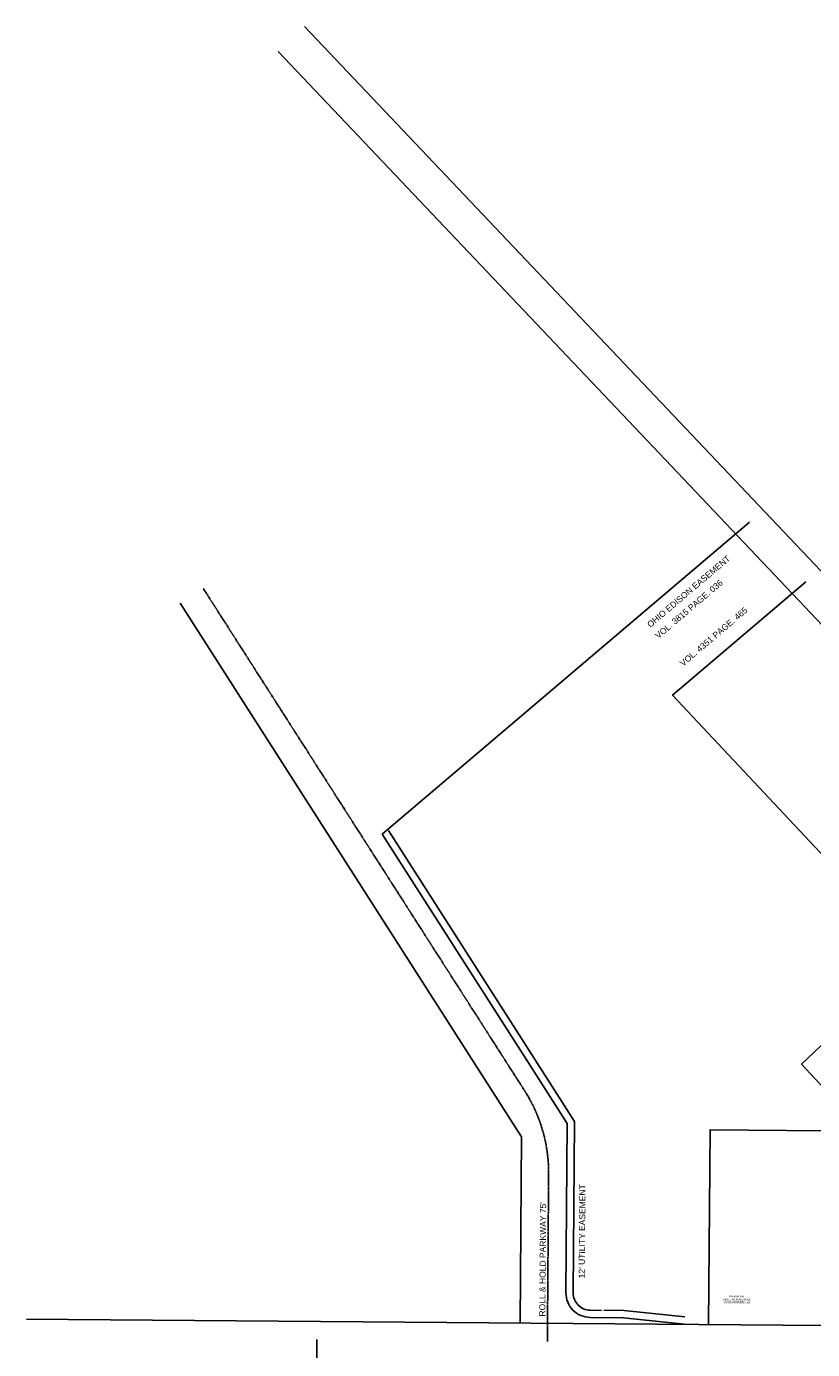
# Model space of a CAD drawing. Header units: feet. Extents: x 2243518 to 2247958, y 594514 to 598416.
# Tile 7 of 13: x 2243519 to 2244812, y 596241 to 598416. Entities that reach past the tile are written whole.
import ezdxf

# ---------------------------------------------------------------- set-up
doc = ezdxf.new("R2010")
doc.units = ezdxf.units.FT
doc.header["$MEASUREMENT"] = 0
doc.linetypes.add('CL', pattern=[2, 0.3, -0.15, 1.4, -0.15])
doc.layers.add('0_Mview', color=8, linetype='Continuous', plot=False)
for name, color, linetype in [('DV_X_Property_Line', 7, 'Continuous'), ('DV_X_Text', 7, 'Continuous'), ('RW_X_CL', 6, 'CL'), ('RW_X_Esmt_U', 6, 'esmtutilityex'), ('RW_X_Fee_RW', 6, 'rwex2')]:
    doc.layers.add(name, color=color, linetype=linetype)
doc.styles.get("Standard").update_dxf_attribs({"font": 'arial.ttf'})
doc.styles.add('Straight-Normal', font='font30.shx', dxfattribs={"height": 0.14})
doc.styles.add('Straight_Normal', font='font30.shx', dxfattribs={"height": 0.14})
doc.styles.add('X_Straight_Normal', font='calibril.ttf', dxfattribs={"height": 0.14})
doc.linetypes.add('esmtutilityex', pattern='A,0.85,-0.25,0.85,-0.25,0.85,-0.25,["U",Straight-Normal,S=1,R=0,X=-0.05,Y=-0.07],-0.25,0.85,-0.25', length=4.65)
doc.linetypes.add('rwex2', pattern='A,0.85,-0.25,0.85,-0.25,0.85,-0.45,["Ex R/W",Straight-Normal,S=1,R=0,X=-0.36,Y=-0.07],-0.45,0.85,-0.25', length=5.05)

msp = doc.modelspace()

# ---------------------------------------------------------------- linework, layer by layer
at = {"layer": 'DV_X_Property_Line'}
msp.add_line((2244104.1, 597088.1), (2244708.2, 597601.6), dxfattribs=at)
at = {"layer": 'DV_X_Property_Line', "flags": 128}
for points in [[(2244801.3, 597503.5), (2244581.9, 597317), (2244983, 596889.4), (2244794.2, 596710.1), (2244896.4, 596600.2), (2244643.5, 596602.2), (2244641, 596282.2)], [(2243996.6, 596257.3), (2243996.3, 596227.3), (2243994.9, 596048.8), (2244068.6, 595984.2), (2244098.9, 596035.1), (2244143.7, 596048.1), (2244227.1, 596047.5), (2244291, 596062.3), (2244345.3, 596097.2), (2244386.3, 596130), (2244413.6, 596195.7), (2244647.1, 596222.2), (2244661.3, 596222)]]:
    msp.add_lwpolyline(points, dxfattribs=at)
at = {"layer": 'RW_X_CL', "elevation": 1045.4, "flags": 128}
msp.add_lwpolyline([(2244375.8, 596254.3), (2244377.9, 596529.6, 0.145348), (2244338.5, 596666.3), (2243809.7, 597492.3)], format="xyb", dxfattribs=at)
at = {"layer": 'RW_X_Esmt_U', "elevation": 1045.4}
msp.add_lwpolyline([(2244114.2, 597094.5), (2244367.4, 596699.1), (2244420.6, 596615.9), (2244418.4, 596334, 0.414214), (2244446.2, 596305.7), (2244501.7, 596305.3), (2244602.2, 596294.5)], format="xyb", dxfattribs=at)
at = {"layer": 'RW_X_Fee_RW', "flags": 128}
for points in [[(2245777.1, 596273.2), (2245734.6, 596375.9, 0.09196), (2245349.3, 596969.5), (2244623.4, 597734.6), (2243976.4, 598416.5)], [(2245711.9, 596273.8), (2245679.1, 596353, 0.09196), (2245305.8, 596928.2), (2244579.9, 597693.3), (2243932.9, 598375.2)], [(2244446.1, 596293.7, -0.414214), (2244406.4, 596334.1), (2244408.6, 596612.5), (2244357.3, 596692.7), (2244104.1, 597088.1)]]:
    msp.add_lwpolyline(points, format="xyb", dxfattribs=at)
for points in [[(2244331, 596284.6), (2244333.4, 596590.8), (2243771.8, 597468)], [(2243518.8, 596291.1), (2244832.1, 596280.7), (2245711.9, 596273.8)], [(2244446.1, 596293.7), (2244501, 596293.3), (2244600.9, 596282.5)]]:
    msp.add_lwpolyline(points, dxfattribs=at)

# ---------------------------------------------------------------- texts
at = {"layer": '0_Mview'}
for s, rotation, p in [('OHIO EDISON EASEMENT', 40.3699, (2244545.2, 597427.4, -2090.9)), ('VOL. 3815 PAGE. 036', 40.3699, (2244558.5, 597409.1, -2090.9)), ('VOL. 4351 PAGE. 465', 40.3699, (2244599.1, 597363.8, -2090.9)), ("12' UTILITY EASEMENT", 89.5483, (2244437.3, 596357.9, -1045.4)), ("ROLL & HOLD PARKWAY 75'", 89.5483, (2244372.4, 596295.1))]:
    msp.add_text(s, height=10, rotation=rotation, dxfattribs=at).set_placement(p)

# ---------------------------------------------------------------- next in the draw order: texts
at = {"layer": 'DV_X_Text', "insert": (2244687.8, 596329.3), "char_height": 2.8, "width": 71.583, "attachment_point": 2, "style": 'X_Straight_Normal', "bg_fill": 2}
msp.add_mtext('P.P.#3302611\\P#835 E. HIGHLAND ROAD\\PPASTOR PROPERTIES, LLC', dxfattribs=at)
at = {"layer": 'RW_X_Esmt_U', "color": 6, "linetype": 'Continuous', "insert": (2244467.1, 596305.6, 1045.4), "char_height": 2.8, "width": 2.8, "attachment_point": 5, "style": 'Straight_Normal', "bg_fill": 3, "box_fill_scale": 1.1, "bg_fill_color": 256, "bg_fill_transparency": 0}
msp.add_mtext('U', dxfattribs=at)

doc.saveas('drawing.dxf')
